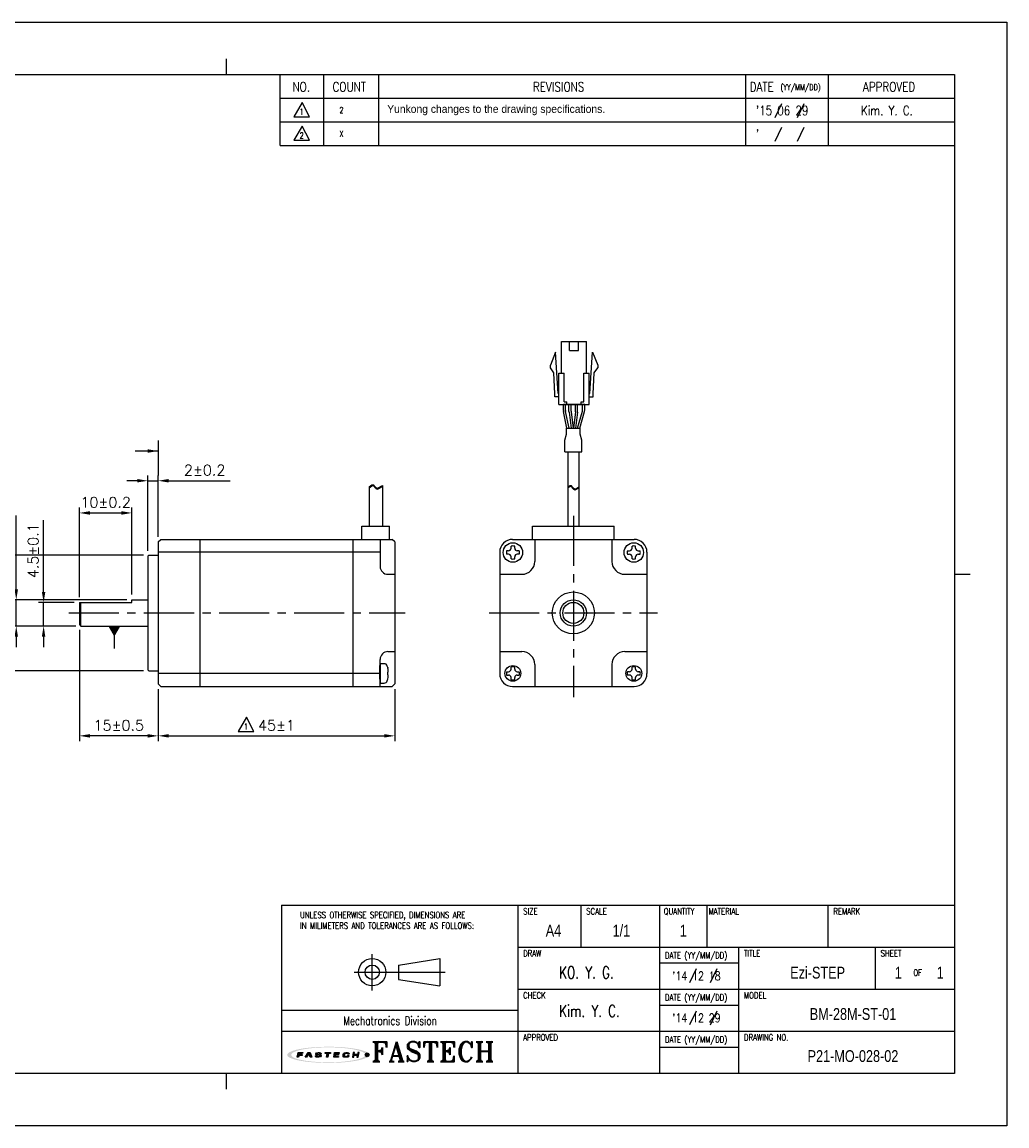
# Model space of a CAD drawing. Header units: millimetres. Extents: x 0 to 297, y 0 to 210.
# Tile 2 of 2: x 110 to 297, y 0 to 210. Entities that reach past the tile are written whole.
import ezdxf

# ---------------------------------------------------------------- set-up
doc = ezdxf.new("R2010")
doc.units = ezdxf.units.MM
doc.header["$PDSIZE"] = -1
doc.linetypes.add('CENTER2', pattern=[28.575, 19.05, -3.175, 3.175, -3.175])
doc.layers.add('\\M+5B4D6\\M+5CAB5\\M+5CFDF', color=7, linetype='Continuous', lineweight=25)
for name, color, linetype in [('DIM', 3, 'Continuous'), ('LAYER_2', 1, 'Continuous'), ('LAYER_4', 3, 'Continuous'), ('SHEET', 1, 'Continuous')]:
    doc.layers.add(name, color=color, linetype=linetype)
doc.styles.add('H', font='txt')
doc.styles.add('SHB', font='romans.shx', dxfattribs={"width": 0.75, "bigfont": 'whgtxt.shx'})
doc.styles.add('SHEET1', font='ROMANS.SHX', dxfattribs={"width": 0.8, "height": 3})
doc.styles.add('SHEET2', font='txt', dxfattribs={"width": 0.8, "height": 3})
doc.styles.add('SHEET3', font='ROMANT.SHX', dxfattribs={"height": 3})
doc.styles.get("Standard").update_dxf_attribs({"font": 'txt.shx', "bigfont": 'whgtxt.shx'})
doc.dimstyles.new('ISO-25', dxfattribs={"dimtxt": 2.5, "dimasz": 2.5, "dimexe": 1.25, "dimexo": 0.625, "dimtad": 1, "dimtxsty": 'Standard', "dimcen": 2.5, "dimadec": 0, "dimazin": 0, "dimtfac": 1, "dimtmove": 0, "dimatfit": 3, "dimfxl": 0, "dimarcsym": 0})

# ---------------------------------------------------------------- blocks, each defined once
blk = doc.blocks.new('AI9-BLK2')
at = {"layer": 'LAYER_4'}
h = blk.add_hatch(color=12, dxfattribs=at)
edge = h.paths.add_edge_path()
edge.add_spline(control_points=[(66.5, 0), (66.5, -3.5), (61.3, -5.3), (58.7, -6.3), (52, -8.8), (44.8, -10), (37.7, -11), (17.3, -13.9), (-3.7, -14.1), (-24.3, -12.5), (-32.9, -11.8), (-41.6, -10.8), (-50, -8.9), (-54.9, -7.7), (-60.6, -6.4), (-64.7, -3.2), (-73, 3.4), (-52.4, 8.3), (-49.2, 9), (-40.6, 10.9), (-31.8, 11.9), (-23.1, 12.6), (-12.4, 13.4), (-1.5, 13.6), (9.2, 13.3), (19.1, 13), (29, 12.3), (38.8, 10.9), (45.7, 9.9), (52.7, 8.7), (59.3, 6.1), (61.8, 5.2), (66.5, 3.3), (66.5, 0), (66.6, -0.8), (73.6, -0.7), (73.6, 0), (73.5, 3.5), (68.7, 5.4), (66.1, 6.4), (59.6, 9), (52.6, 10.3), (45.8, 11.3), (24.9, 14.6), (3.4, 15.1), (-17.7, 14), (-27.4, 13.6), (-37.2, 12.7), (-46.8, 11.2), (-53.5, 10.1), (-60.4, 8.7), (-66.7, 6.1), (-69.1, 5.1), (-73.9, 3.1), (-73.6, -0.3), (-73.4, -3.7), (-68.1, -5.6), (-65.5, -6.6), (-58.9, -9.2), (-51.8, -10.4), (-44.8, -11.5), (-35, -13), (-25, -13.7), (-15.1, -14.2), (5.8, -15), (27.1, -14.4), (47.8, -11), (54.2, -9.9), (60.6, -8.6), (66.6, -6.1), (69.1, -5.1), (73.5, -3.2), (73.6, 0), (73.6, 0.8), (66.6, 0.9), (66.5, 0)], knot_values=[0, 0, 0, 0, 1, 1, 1, 2, 2, 2, 3, 3, 3, 4, 4, 4, 5, 5, 5, 6, 6, 6, 7, 7, 7, 8, 8, 8, 9, 9, 9, 10, 10, 10, 11, 11, 11, 12, 12, 12, 13, 13, 13, 14, 14, 14, 15, 15, 15, 16, 16, 16, 17, 17, 17, 18, 18, 18, 19, 19, 19, 20, 20, 20, 21, 21, 21, 22, 22, 22, 23, 23, 23, 24, 24, 24, 25, 25, 25, 25], degree=3, periodic=0)
blk = doc.blocks.new('AI9-BLK1')
at = {"layer": 'LAYER_4', "color": 7}
blk.add_blockref('AI9-BLK2', (0, 0), dxfattribs=at)
blk = doc.blocks.new('AI9-BLK3')
at = {"layer": 'LAYER_2'}
for points in [[(-55.6, -4.3), (-54.1, 4.2), (-45.8, 4.1), (-46, 2.8), (-51.9, 2.8), (-52.2, 0.7), (-46.8, 0.6), (-47, -0.8), (-52.4, -0.8), (-53.1, -4.3)], [(-41.4, -4.2), (-35.7, 4.2), (-32.1, 4.2), (-29.5, -4.1), (-32.2, -4.1), (-34.2, 2.7), (-38.7, -4.2)], [(-5.3, 4.2), (4.3, 4.1), (4.1, 2.7), (0.4, 2.7), (-0.8, -4.2), (-3.2, -4.2), (-2.1, 2.7), (-5.6, 2.7)], [(11.4, 4.2), (20, 4.1), (19.8, 2.8), (13.7, 2.8), (13.4, 0.8), (19, 0.7), (18.8, -0.6), (13.1, -0.6), (12.7, -2.7), (18.7, -2.8), (18.5, -4.2), (9.9, -4.2)], [(45, 4.2), (43.5, -4.1), (46, -4.2), (46.6, -0.6), (52.3, -0.7), (51.7, -4.2), (54.1, -4.2), (55.6, 4.2), (53.1, 4.2), (52.5, 0.8), (46.9, 0.8), (47.5, 4.2)]]:
    blk.add_hatch(color=12, dxfattribs=at).paths.add_polyline_path(points)
h = blk.add_hatch(color=12, dxfattribs=at)
edge = h.paths.add_edge_path()
edge.add_spline(control_points=[(-15.2, -1.5), (-15.2, -2.9), (-16.3, -2.9), (-17.5, -2.9), (-17.7, -2.9), (-18.2, -2.9), (-18.5, -2.9), (-20, -2.9), (-20.4, -2.7), (-20.4, -2.1), (-20.4, -1.9), (-20.4, -1.4), (-20.4, -1.4), (-20.4, -1.4), (-22.9, -1.4), (-22.9, -1.4), (-22.9, -1.4), (-22.9, -2.3), (-22.9, -2.5), (-22.9, -3.9), (-21.3, -4.3), (-19.8, -4.3), (-19.5, -4.3), (-17.1, -4.3), (-16.9, -4.3), (-14.1, -4.3), (-12.8, -3.1), (-12.8, -1.8), (-12.8, -1.7), (-12.8, -1.1), (-12.8, -1), (-12.8, 0.2), (-14.1, 0.7), (-16.1, 0.7), (-16.3, 0.7), (-17.5, 0.7), (-17.7, 0.7), (-19.1, 0.7), (-19.7, 0.9), (-19.6, 1.9), (-19.5, 2.9), (-18.4, 2.9), (-17.8, 2.9), (-17.6, 2.9), (-16.5, 2.9), (-16.2, 2.9), (-15, 2.9), (-14.8, 2.6), (-14.8, 2.3), (-14.8, 2.1), (-14.9, 1.7), (-14.9, 1.7), (-14.9, 1.7), (-12.3, 1.6), (-12.3, 1.6), (-12.3, 1.6), (-12.3, 2.6), (-12.3, 2.8), (-12.3, 3.9), (-14.1, 4.3), (-15.7, 4.3), (-16.8, 4.3), (-17.9, 4.3), (-18.2, 4.3), (-20.4, 4.3), (-22, 3.6), (-22.1, 2), (-22.1, 1.8), (-22.1, 1.3), (-22.1, 1.1), (-22.2, -0.1), (-20.7, -0.6), (-19.2, -0.6), (-19, -0.6), (-17.3, -0.7), (-17.1, -0.7), (-15.5, -0.7), (-15.2, -1.1), (-15.2, -1.5)], knot_values=[0, 0, 0, 0, 1, 1, 1, 2, 2, 2, 3, 3, 3, 4, 4, 4, 5, 5, 5, 6, 6, 6, 7, 7, 7, 8, 8, 8, 9, 9, 9, 10, 10, 10, 11, 11, 11, 12, 12, 12, 13, 13, 13, 14, 14, 14, 15, 15, 15, 16, 16, 16, 17, 17, 17, 18, 18, 18, 19, 19, 19, 20, 20, 20, 21, 21, 21, 22, 22, 22, 23, 23, 23, 24, 24, 24, 25, 25, 25, 26, 26, 26, 26], degree=3, periodic=0)
h = blk.add_hatch(color=12, dxfattribs=at)
edge = h.paths.add_edge_path()
edge.add_spline(control_points=[(35, 1.4), (35, 1.4), (37.4, 1.4), (37.4, 1.4), (37.4, 1.4), (37.5, 2), (37.5, 2.4), (37.5, 3.1), (37.3, 4.2), (34.5, 4.2), (34.2, 4.2), (32.2, 4.2), (31.6, 4.2), (28.5, 4.3), (27.4, 2.7), (27.2, 1.5), (27.1, 1), (26.8, -0.6), (26.7, -1.2), (26.5, -2.6), (26.6, -4.3), (30.1, -4.3), (30.5, -4.3), (31.7, -4.3), (32.2, -4.3), (34.9, -4.3), (36.6, -4), (36.9, -2.3), (36.9, -1.9), (37, -1.1), (37, -1.1), (37, -1.1), (34.6, -1.1), (34.6, -1.1), (34.6, -1.1), (34.6, -1.6), (34.6, -1.7), (34.4, -2.5), (33.8, -2.8), (32.5, -2.8), (32.2, -2.8), (31.2, -2.8), (30.8, -2.8), (29.4, -2.8), (29.1, -2.3), (29.2, -1.4), (29.2, -1), (29.5, 0.7), (29.5, 1.1), (29.8, 2.5), (30.7, 2.8), (31.7, 2.8), (32.2, 2.8), (33.4, 2.8), (33.7, 2.8), (34.7, 2.8), (35.1, 2.5), (35.1, 1.9), (35, 1.7), (35, 1.4), (35, 1.4)], knot_values=[0, 0, 0, 0, 1, 1, 1, 2, 2, 2, 3, 3, 3, 4, 4, 4, 5, 5, 5, 6, 6, 6, 7, 7, 7, 8, 8, 8, 9, 9, 9, 10, 10, 10, 11, 11, 11, 12, 12, 12, 13, 13, 13, 14, 14, 14, 15, 15, 15, 16, 16, 16, 17, 17, 17, 18, 18, 18, 19, 19, 19, 20, 20, 20, 20], degree=3, periodic=0)
at = {"layer": 'LAYER_2', "color": 12}
for points in [[(-55.6, -4.3), (-54.1, 4.2), (-45.8, 4.1), (-46, 2.8), (-51.9, 2.8), (-52.2, 0.7), (-46.8, 0.6), (-47, -0.8), (-52.4, -0.8), (-53.1, -4.3)], [(-41.4, -4.2), (-35.7, 4.2), (-32.1, 4.2), (-29.5, -4.1), (-32.2, -4.1), (-34.2, 2.7), (-38.7, -4.2)], [(-5.3, 4.2), (4.3, 4.1), (4.1, 2.7), (0.4, 2.7), (-0.8, -4.2), (-3.2, -4.2), (-2.1, 2.7), (-5.6, 2.7)], [(11.4, 4.2), (20, 4.1), (19.8, 2.8), (13.7, 2.8), (13.4, 0.8), (19, 0.7), (18.8, -0.6), (13.1, -0.6), (12.7, -2.7), (18.7, -2.8), (18.5, -4.2), (9.9, -4.2)], [(45, 4.2), (43.5, -4.1), (46, -4.2), (46.6, -0.6), (52.3, -0.7), (51.7, -4.2), (54.1, -4.2), (55.6, 4.2), (53.1, 4.2), (52.5, 0.8), (46.9, 0.8), (47.5, 4.2)]]:
    blk.add_lwpolyline(points, close=True, dxfattribs=at)
for points, knots in [([(-15.2, -1.5), (-15.2, -2.9), (-16.3, -2.9), (-17.5, -2.9), (-17.7, -2.9), (-18.2, -2.9), (-18.5, -2.9), (-20, -2.9), (-20.4, -2.7), (-20.4, -2.1), (-20.4, -1.9), (-20.4, -1.4), (-20.4, -1.4), (-20.4, -1.4), (-22.9, -1.4), (-22.9, -1.4), (-22.9, -1.4), (-22.9, -2.3), (-22.9, -2.5), (-22.9, -3.9), (-21.3, -4.3), (-19.8, -4.3), (-19.5, -4.3), (-17.1, -4.3), (-16.9, -4.3), (-14.1, -4.3), (-12.8, -3.1), (-12.8, -1.8), (-12.8, -1.7), (-12.8, -1.1), (-12.8, -1), (-12.8, 0.2), (-14.1, 0.7), (-16.1, 0.7), (-16.3, 0.7), (-17.5, 0.7), (-17.7, 0.7), (-19.1, 0.7), (-19.7, 0.9), (-19.6, 1.9), (-19.5, 2.9), (-18.4, 2.9), (-17.8, 2.9), (-17.6, 2.9), (-16.5, 2.9), (-16.2, 2.9), (-15, 2.9), (-14.8, 2.6), (-14.8, 2.3), (-14.8, 2.1), (-14.9, 1.7), (-14.9, 1.7), (-14.9, 1.7), (-12.3, 1.6), (-12.3, 1.6), (-12.3, 1.6), (-12.3, 2.6), (-12.3, 2.8), (-12.3, 3.9), (-14.1, 4.3), (-15.7, 4.3), (-16.8, 4.3), (-17.9, 4.3), (-18.2, 4.3), (-20.4, 4.3), (-22, 3.6), (-22.1, 2), (-22.1, 1.8), (-22.1, 1.3), (-22.1, 1.1), (-22.2, -0.1), (-20.7, -0.6), (-19.2, -0.6), (-19, -0.6), (-17.3, -0.7), (-17.1, -0.7), (-15.5, -0.7), (-15.2, -1.1), (-15.2, -1.5)], [0, 0, 0, 0, 1, 1, 1, 2, 2, 2, 3, 3, 3, 4, 4, 4, 5, 5, 5, 6, 6, 6, 7, 7, 7, 8, 8, 8, 9, 9, 9, 10, 10, 10, 11, 11, 11, 12, 12, 12, 13, 13, 13, 14, 14, 14, 15, 15, 15, 16, 16, 16, 17, 17, 17, 18, 18, 18, 19, 19, 19, 20, 20, 20, 21, 21, 21, 22, 22, 22, 23, 23, 23, 24, 24, 24, 25, 25, 25, 26, 26, 26, 26]), ([(35, 1.4), (35, 1.4), (37.4, 1.4), (37.4, 1.4), (37.4, 1.4), (37.5, 2), (37.5, 2.4), (37.5, 3.1), (37.3, 4.2), (34.5, 4.2), (34.2, 4.2), (32.2, 4.2), (31.6, 4.2), (28.5, 4.3), (27.4, 2.7), (27.2, 1.5), (27.1, 1), (26.8, -0.6), (26.7, -1.2), (26.5, -2.6), (26.6, -4.3), (30.1, -4.3), (30.5, -4.3), (31.7, -4.3), (32.2, -4.3), (34.9, -4.3), (36.6, -4), (36.9, -2.3), (36.9, -1.9), (37, -1.1), (37, -1.1), (37, -1.1), (34.6, -1.1), (34.6, -1.1), (34.6, -1.1), (34.6, -1.6), (34.6, -1.7), (34.4, -2.5), (33.8, -2.8), (32.5, -2.8), (32.2, -2.8), (31.2, -2.8), (30.8, -2.8), (29.4, -2.8), (29.1, -2.3), (29.2, -1.4), (29.2, -1), (29.5, 0.7), (29.5, 1.1), (29.8, 2.5), (30.7, 2.8), (31.7, 2.8), (32.2, 2.8), (33.4, 2.8), (33.7, 2.8), (34.7, 2.8), (35.1, 2.5), (35.1, 1.9), (35, 1.7), (35, 1.4), (35, 1.4)], [0, 0, 0, 0, 1, 1, 1, 2, 2, 2, 3, 3, 3, 4, 4, 4, 5, 5, 5, 6, 6, 6, 7, 7, 7, 8, 8, 8, 9, 9, 9, 10, 10, 10, 11, 11, 11, 12, 12, 12, 13, 13, 13, 14, 14, 14, 15, 15, 15, 16, 16, 16, 17, 17, 17, 18, 18, 18, 19, 19, 19, 20, 20, 20, 20])]:
    blk.add_open_spline(points, degree=3, knots=knots, dxfattribs=at)
blk = doc.blocks.new('*D9')
at = {"color": 8, "lineweight": -2}
for p, q in [((120.58, 100.59), (120.58, 117.62)), ((130.58, 101.09), (130.58, 117.62)), ((122.58, 116.62), (128.58, 116.62))]:
    blk.add_line(p, q, dxfattribs=at)
at = {"color": 8}
for points in [[(122.58, 116.95), (122.58, 116.28), (120.58, 116.62)], [(128.58, 116.95), (128.58, 116.28), (130.58, 116.62)]]:
    blk.add_solid(points, dxfattribs=at)
at = {"layer": 'Defpoints', "color": 0}
for p in [(130.58, 116.62), (120.58, 99.59), (130.58, 100.09)]:
    blk.add_point(p, dxfattribs=at)
at = {"color": 3, "insert": (125.58, 118.62), "char_height": 2, "attachment_point": 5}
blk.add_mtext('\\A1;10±0.2', dxfattribs=at)
blk = doc.blocks.new('*D10')
at = {"color": 8, "lineweight": -2}
for p, q in [((131.58, 122.74), (129.58, 122.74)), ((133.58, 109.39), (133.58, 123.74)), ((133.58, 122.74), (135.58, 122.74)), ((135.58, 112.09), (135.58, 123.74)), ((137.58, 122.74), (149.25, 122.74))]:
    blk.add_line(p, q, dxfattribs=at)
at = {"color": 8}
for points in [[(131.58, 123.08), (131.58, 122.41), (133.58, 122.74)], [(137.58, 123.08), (137.58, 122.41), (135.58, 122.74)]]:
    blk.add_solid(points, dxfattribs=at)
at = {"layer": 'Defpoints', "color": 0}
for p in [(135.58, 122.74), (135.58, 111.09), (133.58, 108.39)]:
    blk.add_point(p, dxfattribs=at)
at = {"color": 3, "insert": (144.41, 124.74), "char_height": 2, "attachment_point": 5}
blk.add_mtext('\\A1;2±0.2', dxfattribs=at)
blk = doc.blocks.new('*D11')
at = {"color": 8, "lineweight": -2}
for p, q in [((120.58, 94.39), (120.58, 73.21)), ((135.58, 83.09), (135.58, 73.21)), ((133.58, 74.21), (122.58, 74.21))]:
    blk.add_line(p, q, dxfattribs=at)
at = {"color": 8}
for points in [[(122.58, 74.54), (122.58, 73.88), (120.58, 74.21)], [(133.58, 74.54), (133.58, 73.88), (135.58, 74.21)]]:
    blk.add_solid(points, dxfattribs=at)
at = {"layer": 'Defpoints', "color": 0}
for p in [(120.58, 95.39), (135.58, 84.09), (120.58, 74.21)]:
    blk.add_point(p, dxfattribs=at)
at = {"color": 3, "insert": (128.08, 76.21), "char_height": 2, "attachment_point": 5}
blk.add_mtext('\\A1;15±0.5', dxfattribs=at)
blk = doc.blocks.new('*D12')
at = {"color": 8, "lineweight": -2}
for p, q in [((135.58, 83.09), (135.58, 73.21)), ((180.58, 83.09), (180.58, 73.21)), ((137.58, 74.21), (178.58, 74.21))]:
    blk.add_line(p, q, dxfattribs=at)
at = {"color": 8}
for points in [[(137.58, 74.54), (137.58, 73.88), (135.58, 74.21)], [(178.58, 74.54), (178.58, 73.88), (180.58, 74.21)]]:
    blk.add_solid(points, dxfattribs=at)
at = {"layer": 'Defpoints', "color": 0}
for p in [(135.58, 84.09), (180.58, 84.09), (180.58, 74.21)]:
    blk.add_point(p, dxfattribs=at)
at = {"color": 3, "insert": (158.08, 76.21), "char_height": 2, "attachment_point": 5}
blk.add_mtext('\\A1;45±1', dxfattribs=at)
blk = doc.blocks.new('*D13')
at = {"color": 8, "lineweight": -2}
for p, q in [((113.78, 101.59), (113.78, 115.26)), ((119.58, 99.59), (112.78, 99.59)), ((113.78, 95.09), (113.78, 99.59)), ((119.88, 95.09), (112.78, 95.09)), ((113.78, 93.09), (113.78, 91.09))]:
    blk.add_line(p, q, dxfattribs=at)
at = {"color": 8}
for points in [[(113.45, 101.59), (114.11, 101.59), (113.78, 99.59)], [(113.45, 93.09), (114.11, 93.09), (113.78, 95.09)]]:
    blk.add_solid(points, dxfattribs=at)
at = {"layer": 'Defpoints', "color": 0}
for p in [(113.78, 99.59), (120.58, 99.59), (120.88, 95.09)]:
    blk.add_point(p, dxfattribs=at)
at = {"color": 3, "insert": (111.78, 109.42), "char_height": 2, "attachment_point": 5, "rotation": 90}
blk.add_mtext('\\A1;4.5±0.1', dxfattribs=at)
blk = doc.blocks.new('*D14')
at = {"color": 8, "lineweight": -2}
for p, q in [((108.58, 102.09), (108.58, 116.16)), ((129.58, 100.09), (107.58, 100.09)), ((108.58, 95.09), (108.58, 100.09)), ((119.88, 95.09), (107.58, 95.09)), ((108.58, 93.09), (108.58, 91.09))]:
    blk.add_line(p, q, dxfattribs=at)
at = {"color": 8}
for points in [[(108.24, 102.09), (108.91, 102.09), (108.58, 100.09)], [(108.24, 93.09), (108.91, 93.09), (108.58, 95.09)]]:
    blk.add_solid(points, dxfattribs=at)
at = {"layer": 'Defpoints', "color": 0}
for p in [(108.58, 100.09), (130.58, 100.09), (120.88, 95.09)]:
    blk.add_point(p, dxfattribs=at)
at = {"color": 3, "insert": (105.94, 110.12), "char_height": 2, "attachment_point": 5, "rotation": 90}
blk.add_mtext('\\A1;%%C5{\\H1.400000;\\S 0^ -0.012;}', dxfattribs=at)
blk = doc.blocks.new('*D15')
at = {"color": 8, "lineweight": -2}
for p, q in [((132.78, 108.59), (102.19, 108.59)), ((103.19, 88.59), (103.19, 106.59)), ((132.78, 86.59), (102.19, 86.59))]:
    blk.add_line(p, q, dxfattribs=at)
at = {"color": 8}
for points in [[(102.86, 106.59), (103.53, 106.59), (103.19, 108.59)], [(102.86, 88.59), (103.53, 88.59), (103.19, 86.59)]]:
    blk.add_solid(points, dxfattribs=at)
at = {"layer": 'Defpoints', "color": 0}
for p in [(103.19, 108.59), (133.78, 108.59), (133.78, 86.59)]:
    blk.add_point(p, dxfattribs=at)
at = {"color": 3, "insert": (100.56, 97.59), "char_height": 2, "attachment_point": 5, "rotation": 90}
blk.add_mtext('\\A1;%%C22{\\H1.400000;\\S 0^ -0.05;}', dxfattribs=at)

msp = doc.modelspace()

# ---------------------------------------------------------------- hatches: boundary and pattern name
h = msp.add_hatch(color=1)
edge = h.paths.add_edge_path()
edge.add_arc((175.3273, 13.5263), 0.3631, 0, 360)

# ---------------------------------------------------------------- linework, layer by layer
at = {"color": 4}
for p, q in [((148.5, 203), (148.5, 200)), ((287, 105), (290, 105)), ((148.5, 10), (148.5, 7))]:
    msp.add_line(p, q, dxfattribs=at)
for p, q in [((212.2894, 143.2263), (212.2894, 149.2263)), ((213.8144, 147.5263), (213.8144, 149.2263)), ((215.5144, 147.5263), (215.5144, 149.2263)), ((217.0394, 143.2263), (217.0394, 149.2263)), ((211.1644, 147.2263), (210.1644, 144.7263)), ((211.6394, 139.3263), (211.1644, 147.2263)), ((217.6894, 139.3263), (218.1644, 147.2263)), ((218.1644, 147.2263), (219.1644, 144.7263)), ((210.1644, 144.2263), (210.1644, 144.7263)), ((210.803, 143.2403), (210.1644, 144.2263)), ((211.0405, 139.2903), (210.803, 143.2403)), ((211.7894, 137.2263), (211.7894, 143.2263)), ((212.7894, 137.7263), (212.7894, 143.2263)), ((216.5394, 137.7263), (216.5394, 143.2263)), ((217.5394, 137.2263), (217.5394, 143.2263)), ((218.2884, 139.2903), (218.5259, 143.2403)), ((218.5259, 143.2403), (219.1644, 144.2263)), ((219.1644, 144.7263), (219.1644, 144.2263)), ((211.0394, 138.7263), (211.0394, 139.3263)), ((218.2894, 138.7263), (218.2894, 139.3263)), ((212.6363, 136.0864), (212.6363, 137.2263)), ((216.6926, 137.2263), (212.6363, 137.2263)), ((213.0363, 136.1271), (213.0363, 137.2263)), ((213.2894, 137.2263), (213.2894, 137.7263)), ((216.0394, 137.2263), (216.0394, 137.7263)), ((216.2926, 136.2226), (216.2926, 137.2263)), ((216.6926, 136.1672), (216.6926, 137.2263)), ((213.3049, 132.7263), (212.6567, 135.8854)), ((213.7133, 132.7263), (213.0567, 135.9261)), ((215.3455, 132.7263), (216.255, 135.9511)), ((215.7611, 132.7263), (216.655, 135.8958)), ((213.459, 128.2341), (213.459, 114.0912)), ((215.609, 128.2341), (215.609, 114.0912)), ((175.716, 121.5783), (176.2188, 121.9349)), ((176.2188, 121.9349), (176.3377, 121.9866)), ((176.2188, 121.7679), (176.3377, 121.8196)), ((176.3377, 121.9866), (176.4499, 121.9932)), ((176.3377, 121.8196), (176.4499, 121.8262)), ((176.4499, 121.9932), (176.5274, 121.9613)), ((176.4499, 121.8262), (176.5274, 121.7943)), ((176.5274, 121.9613), (176.5988, 121.9026)), ((176.5988, 121.9026), (176.6671, 121.8248)), ((176.6671, 121.8248), (176.7351, 121.7359)), ((177.3972, 121.361), (178.216, 121.8276)), ((178.216, 121.8276), (178.216, 114.0912)), ((213.808, 121.7888), (213.927, 121.8405)), ((213.927, 121.8405), (214.0391, 121.847)), ((214.0391, 121.847), (214.1166, 121.8152)), ((214.1166, 121.8152), (214.1881, 121.7565)), ((175.716, 121.4113), (176.2188, 121.7679)), ((175.716, 121.5783), (175.716, 114.0912)), ((176.5274, 121.7943), (176.5988, 121.7356)), ((176.5988, 121.7356), (176.6671, 121.6578)), ((176.6671, 121.6578), (176.7351, 121.5689)), ((176.7351, 121.7359), (176.8061, 121.6437)), ((176.7351, 121.5689), (176.8061, 121.4767)), ((176.8061, 121.6437), (176.8962, 121.5407)), ((176.8061, 121.4767), (176.8962, 121.3737)), ((176.8962, 121.5407), (176.9929, 121.4513)), ((176.8962, 121.3737), (176.9929, 121.2843)), ((176.9929, 121.4513), (177.0943, 121.3824)), ((176.9929, 121.2843), (177.0943, 121.2154)), ((177.0943, 121.3824), (177.1991, 121.3413)), ((177.0943, 121.2154), (177.1991, 121.1743)), ((177.1991, 121.3413), (177.3055, 121.335)), ((177.1991, 121.1743), (177.3055, 121.168)), ((177.3055, 121.335), (177.3972, 121.361)), ((177.3055, 121.168), (177.3972, 121.194)), ((177.3972, 121.194), (178.216, 121.6606)), ((213.459, 121.5412), (213.808, 121.7888)), ((213.459, 121.3742), (213.808, 121.6218)), ((213.808, 121.6218), (213.927, 121.6735)), ((213.927, 121.6735), (214.0391, 121.68)), ((214.0391, 121.68), (214.1166, 121.6482)), ((214.1166, 121.6482), (214.1881, 121.5895)), ((214.1881, 121.7565), (214.2563, 121.6787)), ((214.1881, 121.5895), (214.2563, 121.5117)), ((214.2563, 121.6787), (214.3243, 121.5897)), ((214.2563, 121.5117), (214.3243, 121.4227)), ((214.3243, 121.5897), (214.3953, 121.4975)), ((214.3243, 121.4227), (214.3953, 121.3305)), ((214.3953, 121.4975), (214.4854, 121.3946)), ((214.3953, 121.3305), (214.4854, 121.2276)), ((214.4854, 121.3946), (214.5821, 121.3051)), ((214.4854, 121.2276), (214.5821, 121.1381)), ((214.5821, 121.3051), (214.6836, 121.2363)), ((214.5821, 121.1381), (214.6836, 121.0693)), ((214.6836, 121.2363), (214.7883, 121.1951)), ((214.6836, 121.0693), (214.7883, 121.0281)), ((214.7883, 121.1951), (214.8948, 121.1888)), ((214.7883, 121.0281), (214.8948, 121.0218)), ((214.8948, 121.1888), (214.9865, 121.2149)), ((214.8948, 121.0218), (214.9865, 121.0479)), ((214.9865, 121.2149), (215.609, 121.5697)), ((214.9865, 121.0479), (215.609, 121.4027)), ((174.2789, 111.5912), (174.2789, 114.0912)), ((176.4489, 114.0912), (177.4089, 114.0912)), ((179.5789, 111.5912), (179.5789, 114.0912)), ((206.784, 111.5912), (206.784, 114.0912)), ((222.284, 111.5912), (222.284, 114.0912)), ((177.7737, 87.9411), (177.7737, 84.2413))]:
    msp.add_line(p, q)
at = {"color": 0}
for p, q in [((213.7044, 135.929), (213.7044, 137.2263)), ((214.1044, 135.9555), (214.1044, 137.2263)), ((214.9544, 135.9555), (214.9544, 137.2263)), ((215.3544, 135.929), (215.3544, 137.2263)), ((213.7131, 135.7972), (214.1213, 132.7263)), ((214.1131, 135.8237), (214.5248, 132.7263)), ((214.9456, 135.8237), (214.5339, 132.7263)), ((215.3456, 135.7972), (214.9374, 132.7263)), ((213.2341, 132.7263), (215.8337, 132.7263)), ((213.2341, 131.6019), (213.2341, 132.7263)), ((215.8337, 131.6019), (215.8337, 132.7263)), ((212.9241, 130.4396), (213.2341, 131.6019)), ((212.9241, 128.2341), (212.9241, 130.4396)), ((216.1439, 130.439), (215.8337, 131.6019)), ((216.1439, 128.2341), (216.1439, 130.439)), ((212.9241, 128.2341), (216.1439, 128.2341))]:
    msp.add_line(p, q, dxfattribs=at)
at = {"color": 8}
msp.add_line((135.5787, 130.392), (135.5787, 123.7428), dxfattribs=at)
at = {"color": 1, "linetype": 'CENTER2', "ltscale": 0.5}
for p, q in [((214.534, 116.0912), (214.534, 81.5912)), ((118.5787, 97.5912), (182.5789, 97.5912)), ((198.534, 97.5912), (230.534, 97.5912))]:
    msp.add_line(p, q, dxfattribs=at)
at = {"extrusion": (-1e-16, -1, 0)}
for p, q in [((178.5418, 87.9411), (177.7737, 87.9411)), ((179.2316, 87.1582), (179.2316, 87.1859)), ((179.2316, 87.1859), (179.2316, 87.1582)), ((179.2316, 85.8464), (179.2316, 86.336)), ((177.7737, 84.2413), (178.5418, 84.2413)), ((179.2316, 84.9965), (179.2316, 85.0242))]:
    msp.add_line(p, q, dxfattribs=at)
at = {"lineweight": 35}
msp.add_line((177.7737, 84.9703), (177.7737, 87.6057), dxfattribs=at)
at = {"color": 6}
msp.add_lwpolyline([(0, 210), (297, 210), (297, 0), (0, 0)], close=True, dxfattribs=at)
at = {"color": 4}
msp.add_lwpolyline([(10, 200), (287, 200), (287, 10), (10, 10)], close=True, dxfattribs=at)
for points in [[(212.2894, 149.2263), (217.0394, 149.2263)], [(213.8144, 147.5263), (215.5144, 147.5263)], [(211.7894, 143.2263), (212.7894, 143.2263)], [(216.5394, 143.2263), (217.5394, 143.2263)], [(211.7894, 138.7263), (211.0394, 138.7263)], [(211.7894, 138.7263), (211.0394, 138.7263)], [(211.7894, 139.3263), (211.6394, 139.3263)], [(217.5394, 139.3263), (217.6894, 139.3263)], [(217.5394, 138.7263), (218.2894, 138.7263)], [(217.5394, 138.7263), (218.2894, 138.7263)], [(211.7894, 137.2263), (217.5394, 137.2263)], [(212.7894, 137.7263), (213.2894, 137.7263)], [(216.0394, 137.7263), (216.5394, 137.7263)]]:
    msp.add_lwpolyline(points)
for centre in [(203.034, 109.0912), (226.034, 109.0912)]:
    msp.add_circle(centre, 1.85)
at = {"color": 1}
msp.add_circle((175.3273, 13.5263), 0.3631, dxfattribs=at)
for centre, radius, start, end in [((213.6363, 136.0864), 1, 180, 191.595436), ((214.0363, 136.1271), 1, 180, 191.595436), ((215.2926, 136.2226), 1, 344.249037, 0), ((215.6926, 136.1672), 1, 344.249037, 0), ((178.5418, 87.3069), 0.6342, 17.148404, 90), ((174.6025, 86.0913), 4.7568, 13.303619, 17.148404), ((178.5418, 84.8756), 0.6342, 270, 342.851596), ((174.6025, 86.0911), 4.7568, 342.851596, 346.696381)]:
    msp.add_arc(centre, radius, start, end)
at = {"color": 0}
for centre, start, end in [((214.7044, 135.929), 180, 187.571875), ((215.1044, 135.9555), 180, 187.571875), ((213.9544, 135.9555), 352.428125, 0), ((214.3544, 135.929), 352.428125, 0)]:
    msp.add_arc(centre, 1, start, end, dxfattribs=at)
for points, knots in [([(179.3142, 86.6939), (179.2966, 86.8327), (179.2725, 86.9726), (179.2388, 87.1268), (179.2352, 87.1425), (179.2316, 87.1582)], [13.853196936, 13.853196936, 13.853196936, 13.853196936, 14.222938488, 14.222938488, 14.264868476, 14.264868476, 14.264868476, 14.264868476]), ([(179.2316, 86.336), (179.2352, 86.3363), (179.2388, 86.3366), (179.2725, 86.3393), (179.2966, 86.3417), (179.3142, 86.3441)], [12.353396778, 12.353396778, 12.353396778, 12.353396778, 12.395326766, 12.395326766, 12.765068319, 12.765068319, 12.765068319, 12.765068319]), ([(179.3142, 86.3441), (179.2966, 86.3417), (179.2725, 86.3393), (179.2388, 86.3366), (179.2354, 86.3363), (179.2319, 86.336)], [13.853196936, 13.853196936, 13.853196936, 13.853196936, 14.222938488, 14.222938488, 14.263757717, 14.263757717, 14.263757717, 14.263757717]), ([(179.3142, 85.8383), (179.2966, 85.8407), (179.2725, 85.8432), (179.2388, 85.8459), (179.2352, 85.8461), (179.2316, 85.8464)], [13.853196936, 13.853196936, 13.853196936, 13.853196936, 14.222938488, 14.222938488, 14.264868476, 14.264868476, 14.264868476, 14.264868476]), ([(179.2316, 85.0242), (179.2352, 85.0399), (179.2388, 85.0556), (179.2725, 85.2098), (179.2966, 85.3497), (179.3142, 85.4886)], [12.353396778, 12.353396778, 12.353396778, 12.353396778, 12.395326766, 12.395326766, 12.765068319, 12.765068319, 12.765068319, 12.765068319])]:
    msp.add_open_spline(points, degree=3, knots=knots)
for points in [[(179.3319, 86.4519), (179.3285, 86.5314), (179.3227, 86.6123), (179.3142, 86.6939)], [(179.3142, 86.3441), (179.3227, 86.3804), (179.3285, 86.4165), (179.3319, 86.4519)], [(179.3142, 86.3443), (179.3142, 86.3443), (179.3142, 86.3442), (179.3142, 86.3441)], [(179.3319, 85.7306), (179.3285, 85.766), (179.3227, 85.802), (179.3142, 85.8383)], [(179.3142, 85.4886), (179.3227, 85.5702), (179.3285, 85.651), (179.3319, 85.7306)]]:
    msp.add_open_spline(points, degree=3)
at = {"layer": '\\M+5B4D6\\M+5CAB5\\M+5CFDF'}
for p, q in [((174.2789, 114.0912), (179.5789, 114.0912)), ((206.784, 114.0912), (222.284, 114.0912)), ((135.5787, 111.0912), (136.0787, 111.5912)), ((136.0787, 111.5912), (151.3943, 111.5912)), ((143.5429, 83.5912), (143.5429, 111.5912)), ((151.3943, 111.5912), (180.0789, 111.5912)), ((172.5789, 111.5912), (172.5789, 83.5912)), ((177.7737, 111.5912), (177.7737, 106.4412)), ((180.5789, 111.0912), (180.0789, 111.5912)), ((202.984, 111.5912), (226.084, 111.5912)), ((207.184, 111.5912), (207.184, 107.3912)), ((221.884, 111.5912), (221.884, 107.3912)), ((135.5787, 111.0912), (135.5787, 84.0912)), ((180.5789, 111.0912), (180.5789, 84.0912)), ((133.5787, 108.3912), (133.7787, 108.5912)), ((133.5787, 108.3912), (133.5787, 86.7912)), ((133.7787, 108.5912), (135.5787, 108.5912)), ((151.3943, 109.1412), (135.5787, 109.1412)), ((177.7737, 109.1412), (151.3943, 109.1412)), ((200.534, 109.1412), (200.534, 86.0412)), ((228.534, 109.1412), (228.534, 86.0412)), ((179.2737, 104.9412), (180.5789, 104.9412)), ((200.534, 104.9412), (204.734, 104.9412)), ((224.334, 104.9412), (228.534, 104.9412)), ((120.5787, 99.5912), (120.5787, 95.3912)), ((120.5787, 99.5912), (130.5787, 99.5912)), ((120.8787, 95.0912), (120.8787, 99.5912)), ((130.5787, 100.0912), (133.5787, 100.0912)), ((130.5787, 99.5912), (130.5787, 100.0912)), ((120.5787, 95.3912), (120.8787, 95.0912)), ((120.8787, 95.0912), (133.5787, 95.0912)), ((177.7737, 83.5912), (177.7737, 88.7412)), ((179.2737, 90.2412), (180.5789, 90.2412)), ((200.534, 90.2412), (204.734, 90.2412)), ((224.334, 90.2412), (228.534, 90.2412)), ((133.7787, 86.5912), (133.5787, 86.7912)), ((133.7787, 86.5912), (135.5787, 86.5912)), ((207.184, 87.7912), (207.184, 83.5912)), ((221.884, 87.7912), (221.884, 83.5912)), ((151.3943, 86.0412), (135.5787, 86.0412)), ((135.5787, 84.0912), (136.0787, 83.5912)), ((177.7737, 86.0412), (151.3943, 86.0412)), ((180.0789, 83.5912), (180.5789, 84.0912)), ((136.0787, 83.5912), (151.3943, 83.5912)), ((151.3943, 83.5912), (180.0789, 83.5912)), ((202.984, 83.5912), (226.084, 83.5912))]:
    msp.add_line(p, q, dxfattribs=at)
at = {"layer": '\\M+5B4D6\\M+5CAB5\\M+5CFDF', "color": 0, "linetype": 'ByBlock'}
for p, q in [((202.1918, 109.402), (201.8298, 109.402)), ((202.6918, 109.902), (202.6918, 110.2869)), ((203.3762, 109.902), (203.3762, 110.2869)), ((204.2382, 109.402), (203.8762, 109.402)), ((224.8298, 109.402), (225.1918, 109.402)), ((225.6918, 109.902), (225.6918, 110.2869)), ((226.3762, 109.902), (226.3762, 110.2869)), ((226.8762, 109.402), (227.2382, 109.402)), ((202.1918, 108.7805), (201.8298, 108.7805)), ((202.6918, 107.8956), (202.6918, 108.2805)), ((203.3762, 107.8956), (203.3762, 108.2805)), ((204.2382, 108.7805), (203.8762, 108.7805)), ((224.8298, 108.7805), (225.1918, 108.7805)), ((225.6918, 107.8956), (225.6918, 108.2805)), ((226.3762, 107.8956), (226.3762, 108.2805)), ((226.8762, 108.7805), (227.2382, 108.7805)), ((201.8298, 86.402), (202.1918, 86.402)), ((202.6918, 86.902), (202.6918, 87.2869)), ((203.3762, 86.902), (203.3762, 87.2869)), ((203.8762, 86.402), (204.2382, 86.402)), ((225.1918, 86.402), (224.8298, 86.402)), ((225.6918, 86.902), (225.6918, 87.2869)), ((226.3762, 86.902), (226.3762, 87.2869)), ((227.2382, 86.402), (226.8762, 86.402)), ((201.8298, 85.7805), (202.1918, 85.7805)), ((202.6918, 84.8956), (202.6918, 85.2805)), ((203.3762, 84.8956), (203.3762, 85.2805)), ((203.8762, 85.7805), (204.2382, 85.7805)), ((225.1918, 85.7805), (224.8298, 85.7805)), ((225.6918, 84.8956), (225.6918, 85.2805)), ((226.3762, 84.8956), (226.3762, 85.2805)), ((227.2382, 85.7805), (226.8762, 85.7805))]:
    msp.add_line(p, q, dxfattribs=at)
at = {"layer": '\\M+5B4D6\\M+5CAB5\\M+5CFDF'}
for radius in [4, 2.5, 2]:
    msp.add_circle((214.534, 97.5912), radius, dxfattribs=at)
at = {"layer": '\\M+5B4D6\\M+5CAB5\\M+5CFDF', "color": 0, "linetype": 'ByBlock'}
for centre in [(203.034, 86.0912), (226.034, 86.0912)]:
    msp.add_circle(centre, 1.5, dxfattribs=at)
at = {"layer": '\\M+5B4D6\\M+5CAB5\\M+5CFDF'}
for centre, radius, start, end in [((202.984, 109.1412), 2.45, 90, 180), ((226.084, 109.1412), 2.45, 0, 90), ((204.734, 107.3912), 2.45, 270, 0), ((224.334, 107.3912), 2.45, 180, 270), ((179.2737, 106.4412), 1.5, 180, 270), ((179.2737, 88.7412), 1.5, 90, 180), ((204.734, 87.7912), 2.45, 0, 90), ((224.334, 87.7912), 2.45, 90, 180), ((202.984, 86.0412), 2.45, 180, 270), ((226.084, 86.0412), 2.45, 270, 0)]:
    msp.add_arc(centre, radius, start, end, dxfattribs=at)
at = {"layer": '\\M+5B4D6\\M+5CAB5\\M+5CFDF', "color": 0, "linetype": 'ByBlock'}
for centre, radius, start, end in [((203.034, 109.0912), 1.2436, 165.529572, 194.470428), ((202.1918, 109.902), 0.5, 270, 360), ((203.034, 109.0912), 1.2436, 74.029351, 105.970649), ((203.8762, 109.902), 0.5, 180, 270), ((203.034, 109.0912), 1.2436, 345.529572, 14.470428), ((226.034, 109.0912), 1.2436, 165.529572, 194.470428), ((225.1918, 109.902), 0.5, 270, 0), ((226.034, 109.0912), 1.2436, 74.029351, 105.970649), ((226.8762, 109.902), 0.5, 180, 270), ((226.034, 109.0912), 1.2436, 345.529572, 14.470428), ((202.1918, 108.2805), 0.5, 360, 90), ((203.034, 109.0912), 1.2436, 254.029351, 285.970649), ((203.8762, 108.2805), 0.5, 90, 180), ((225.1918, 108.2805), 0.5, 0, 90), ((226.034, 109.0912), 1.2436, 254.029351, 285.970649), ((226.8762, 108.2805), 0.5, 90, 180), ((203.034, 86.0912), 1.2436, 165.529572, 194.470428), ((202.1918, 86.902), 0.5, 270, 0), ((203.034, 86.0912), 1.2436, 74.029351, 105.970649), ((203.8762, 86.902), 0.5, 180, 270), ((203.034, 86.0912), 1.2436, 345.529572, 14.470428), ((226.034, 86.0912), 1.2436, 165.529572, 194.470428), ((225.1918, 86.902), 0.5, 270, 360), ((226.034, 86.0912), 1.2436, 74.029351, 105.970649), ((226.8762, 86.902), 0.5, 180, 270), ((226.034, 86.0912), 1.2436, 345.529572, 14.470428), ((202.1918, 85.2805), 0.5, 0, 90), ((203.034, 86.0912), 1.2436, 254.029351, 285.970649), ((203.8762, 85.2805), 0.5, 90, 180), ((225.1918, 85.2805), 0.5, 360, 90), ((226.034, 86.0912), 1.2436, 254.029351, 285.970649), ((226.8762, 85.2805), 0.5, 90, 180)]:
    msp.add_arc(centre, radius, start, end, dxfattribs=at)
at = {"layer": 'SHEET', "color": 7}
for p, q in [((158.75, 186.5), (158.75, 200)), ((158.75, 186.5), (287, 186.5)), ((159, 42), (287, 42)), ((159, 42), (159, 10)), ((204, 42), (204, 10)), ((159, 22), (204, 22))]:
    msp.add_line(p, q, dxfattribs=at)
at = {"layer": 'SHEET'}
for p, q in [((167, 200), (167, 186.5)), ((177.5, 200), (177.5, 186.5)), ((247.25, 200), (247.25, 186.5)), ((263, 200), (263, 186.5)), ((158.75, 195.5), (287, 195.5)), ((254.1049, 194.4555), (252.8538, 191.7979)), ((258.3681, 194.4514), (257.117, 191.7938)), ((158.75, 191), (287, 191)), ((254.1049, 189.9555), (252.8538, 187.2979)), ((258.3681, 189.9514), (257.117, 187.2938)), ((216, 34), (216, 42)), ((231, 10), (231, 42)), ((240, 34), (240, 42)), ((263, 34), (263, 42)), ((204, 34), (287, 34)), ((246, 10), (246, 34)), ((272, 26), (272, 34)), ((176.2842, 25.7883), (176.2842, 32.7016)), ((181.284, 30.6029), (189.1232, 31.8375)), ((189.1232, 31.8375), (189.1232, 26.6525)), ((181.284, 30.6029), (181.284, 27.887)), ((231, 31), (246, 31)), ((237.8801, 29.8615), (236.6289, 27.2039)), ((241.7992, 29.8574), (240.5481, 27.1998)), ((172.8275, 29.245), (190.1725, 29.245)), ((181.284, 27.887), (189.1232, 26.6525)), ((204, 26), (287, 26)), ((231, 23), (246, 23)), ((237.8801, 21.8615), (236.6289, 19.2039)), ((241.7992, 21.8574), (240.5481, 19.1998)), ((159, 18), (287, 18)), ((231, 15), (246, 15))]:
    msp.add_line(p, q, dxfattribs=at)
at = {"layer": 'SHEET', "color": 1, "linetype": 'Continuous'}
for p, q in [((162.9573, 194.708), (161.3697, 192.0032)), ((164.3685, 192.0032), (162.9573, 194.708)), ((161.3697, 192.0032), (164.3685, 192.0032)), ((162.9573, 190.208), (161.3697, 187.5032)), ((164.3685, 187.5032), (162.9573, 190.208)), ((161.3697, 187.5032), (164.3685, 187.5032)), ((152.366, 77.7368), (150.7784, 75.032)), ((153.7772, 75.032), (152.366, 77.7368)), ((150.7784, 75.032), (153.7772, 75.032))]:
    msp.add_line(p, q, dxfattribs=at)
at = {"layer": 'SHEET'}
for radius in [2.5925, 1.358]:
    msp.add_circle((176.2842, 29.245), radius, dxfattribs=at)

# ---------------------------------------------------------------- block references
at = {"layer": 'LAYER_2', "color": 7, "lineweight": 5, "xscale": 0.1058400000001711, "yscale": 0.1058400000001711, "zscale": 0.1058400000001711}
msp.add_blockref('AI9-BLK3', (167.9037, 13.5118), dxfattribs=at)
at = {"layer": 'LAYER_4', "color": 7, "lineweight": 5, "xscale": 0.1058400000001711, "yscale": 0.1058400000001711, "zscale": 0.1058400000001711}
msp.add_blockref('AI9-BLK1', (167.9122, 13.5237), dxfattribs=at)

# ---------------------------------------------------------------- texts
at = {"color": 1, "insert": (177.5, 193.25), "char_height": 1.5, "attachment_point": 4, "style": 'H'}
msp.add_mtext_dynamic_manual_height_columns('{\\fGulim|b0|i0|c129|p50;   Yunkong changes to the drawing specifications.}', width=59.00043, gutter_width=12.5, heights=[0], dxfattribs=at)
at = {"layer": 'DIM', "color": 3, "style": 'SHB', "width": 0.75}
for s, p in [('KO. Y. G.', (211.8051, 28.064)), ('Kim. Y. C.', (211.8051, 20.7363))]:
    msp.add_text(s, height=2.25, dxfattribs=at).set_placement(p)
at = {"layer": 'SHEET'}
for s, height, style, width, p in [('NO.', 1.8, 'SHEET1', 0.8, (161.128, 196.7733)), ('COUNT', 1.8, 'SHEET1', 0.8, (168.7355, 196.7733)), ('DATE', 1.8, 'SHEET1', 0.8, (248.0796, 196.7733)), ('(YY/MM/DD)', 1.125, 'SHEET1', 0.8, (253.9419, 197.0429)), ('APPROVED', 1.8, 'SHEET1', 0.8, (269.6251, 196.7733)), ('1', 1.125, 'SHEET1', 0.8, (162.4882, 192.373)), ('2', 1.125, 'SHEET1', 0.8, (170.0593, 192.6937)), ("'15 06 29", 1.8, 'SHEET1', 0.8, (249.2479, 192.2816)), ('Kim. Y. C.', 1.8, 'SHEET1', 0.8, (269.2385, 192.2816)), ('2', 1.125, 'SHEET1', 0.8, (162.4882, 187.873)), ('X', 1.125, 'SHEET1', 0.8, (170.0593, 188.1937)), ("'", 1.8, 'SHEET1', 0.8, (249.2479, 187.7816)), ('1', 1.125, 'SHEET1', 0.8, (151.8969, 75.4019)), ('UNLESS OTHERWISE SPECIFIED, DIMENSIONS ARE', 1.2, 'SHEET1', 0.8, (162.555, 39.5229)), ('SIZE', 1.2, 'SHEET1', 0.8, (204.9897, 40.2302)), ('SCALE', 1.2, 'SHEET1', 0.8, (216.9897, 40.2302)), ('QUANTITY', 1.2, 'SHEET1', 0.8, (231.7296, 40.2302)), ('MATERIAL', 1.2, 'SHEET1', 0.8, (240.2397, 40.2302)), ('REMARK', 1.2, 'SHEET1', 0.8, (263.9897, 40.2302)), ('IN MILIMETERS AND TOLERANCES ARE AS FOLLOWS:', 1.2, 'SHEET1', 0.8, (162.555, 37.4826)), ('DRAW', 1.2, 'SHEET1', 0.8, (204.9897, 32.2302)), ('DATE (YY/MM/DD)', 1.2, 'SHEET1', 0.8, (231.9639, 31.8409)), ('TITLE', 1.2, 'SHEET1', 0.8, (246.9897, 32.2302)), ('SHEET', 1.2, 'SHEET1', 0.8, (272.9897, 32.2302)), ('OF', 1.2, 'SHEET1', 0.8, (279.2077, 28.5546)), ('CHECK', 1.2, 'SHEET1', 0.8, (204.9897, 24.2302)), ('MODEL', 1.2, 'SHEET1', 0.8, (246.9897, 24.2302)), ('DATE (YY/MM/DD)', 1.2, 'SHEET1', 0.8, (231.9639, 23.8409)), ('Mechatronics Division', 1.65, 'SHEET3', 0.75, (170.7693, 19.1978)), ('APPROVED', 1.2, 'SHEET1', 0.8, (204.9897, 16.2302)), ('DATE (YY/MM/DD)', 1.2, 'SHEET1', 0.8, (231.9639, 15.8409)), ('DRAWING NO.', 1.2, 'SHEET1', 0.8, (246.9897, 16.2302))]:
    msp.add_text(s, height=height, dxfattribs=dict(at, style=style, width=width)).set_placement(p)
at = {"layer": 'SHEET', "color": 7, "width": 0.8}
for s, height, style, p in [('REVISIONS', 1.8, 'SHEET1', (206.859, 196.7733)), ('A4', 2.25, 'SHEET2', (209.2863, 36.034)), ('1/1', 2.25, 'SHEET2', (221.9959, 36.034)), ('1', 2.25, 'SHEET2', (234.7766, 36.034)), ('Ezi-STEP', 2.25, 'SHEET2', (255.7838, 28.034)), ('1', 2.25, 'SHEET2', (275.6812, 28.034)), ('1', 2.25, 'SHEET2', (283.6392, 28.034)), ('BM-28M-ST-01', 2.25, 'SHEET2', (259.5033, 20.1668)), ('P21-MO-028-02', 2.25, 'SHEET2', (259.0916, 12.1668))]:
    msp.add_text(s, height=height, dxfattribs=dict(at, style=style)).set_placement(p)
at = {"layer": 'SHEET', "color": 3, "style": 'SHEET1', "width": 0.8}
for s, p in [("'14 12 18", (233.3819, 27.7103)), ("'14 12 29", (233.3819, 19.7103))]:
    msp.add_text(s, height=1.65, dxfattribs=at).set_placement(p)
at = {"layer": 'SHEET', "color": 7, "style": 'SHEET3'}
msp.add_text('FASTECH', height=3.75, dxfattribs=at).set_placement((176.105, 12.26))

# ---------------------------------------------------------------- dimensions: what is measured, and where the dimension line sits
for base, p1, p2, override, picture, middle in [((135.5787, 122.7428), (133.5787, 108.3912), (135.5787, 111.0912), {"dimtxt": 2, "dimasz": 2, "dimexe": 1, "dimexo": 1, "dimgap": 1, "dimdec": 3, "dimzin": 9, "dimdsep": 46, "dimcen": 0, "dimclrd": 8, "dimclre": 8, "dimclrt": 3, "dimadec": 3, "dimazin": 2, "dimtol": 1, "dimtp": 0.2, "dimtm": 0.2, "dimtdec": 3, "dimfxl": 0.6, "dimtolj": 1, "dimtzin": 9, "dimarcsym": 1}, '*D10', (144.412, 124.7428)), ((120.5787, 74.2101), (135.5787, 84.0912), (120.5787, 95.3912), {"dimtxt": 2, "dimasz": 2, "dimexe": 1, "dimexo": 1, "dimgap": 1, "dimdec": 3, "dimzin": 9, "dimdsep": 46, "dimcen": 0, "dimclrd": 8, "dimclre": 8, "dimclrt": 3, "dimadec": 3, "dimazin": 2, "dimtol": 1, "dimtp": 0.5, "dimtm": 0.5, "dimtdec": 3, "dimfxl": 0.6, "dimtolj": 1, "dimtzin": 9, "dimarcsym": 1}, '*D11', (128.0787, 76.2101)), ((180.5789, 74.2101), (135.5787, 84.0912), (180.5789, 84.0912), {"dimtxt": 2, "dimasz": 2, "dimexe": 1, "dimexo": 1, "dimgap": 1, "dimdec": 3, "dimzin": 9, "dimdsep": 46, "dimcen": 0, "dimclrd": 8, "dimclre": 8, "dimclrt": 3, "dimadec": 3, "dimazin": 2, "dimtol": 1, "dimtp": 1, "dimtm": 1, "dimtdec": 3, "dimfxl": 0.6, "dimtolj": 1, "dimtzin": 9, "dimarcsym": 1}, '*D12', (158.0788, 76.2101))]:
    dim = msp.add_linear_dim(base=base, p1=p1, p2=p2, dimstyle='ISO-25', override=override)
    dim.commit()
    dim.dimension.update_dxf_attribs({"geometry": picture, "text_midpoint": middle})
dim = msp.add_linear_dim(base=(130.5787, 116.6171), p1=(120.5787, 99.5912), p2=(130.5787, 100.0912), dimstyle='ISO-25', override={"dimtxt": 2, "dimasz": 2, "dimexe": 1, "dimexo": 1, "dimgap": 1, "dimdec": 3, "dimzin": 9, "dimdsep": 46, "dimcen": 0, "dimclrd": 8, "dimclre": 8, "dimclrt": 3, "dimadec": 3, "dimazin": 2, "dimtol": 1, "dimtp": 0.2, "dimtm": 0.2, "dimtdec": 3, "dimfxl": 0.6, "dimtolj": 1, "dimtzin": 9, "dimarcsym": 1})
dim.commit()
dim.dimension.update_dxf_attribs({"geometry": '*D9', "text_midpoint": (125.5787, 116.6171), "dimtype": 160})
dim = msp.add_linear_dim(base=(108.5757, 100.0912), p1=(120.8787, 95.0912), p2=(130.5787, 100.0912), angle=90, text='%%C<>', dimstyle='ISO-25', override={"dimtxt": 2, "dimasz": 2, "dimexe": 1, "dimexo": 1, "dimgap": 1, "dimdec": 3, "dimzin": 9, "dimdsep": 46, "dimcen": 0, "dimclrd": 8, "dimclre": 8, "dimclrt": 3, "dimadec": 3, "dimazin": 2, "dimtol": 1, "dimtm": 0.012, "dimtfac": 0.7, "dimtdec": 3, "dimfxl": 0.6, "dimtolj": 1, "dimtzin": 9, "dimarcsym": 1})
dim.commit()
dim.dimension.update_dxf_attribs({"geometry": '*D14', "text_midpoint": (108.5757, 110.1246), "dimtype": 160})
dim = msp.add_linear_dim(base=(113.7791, 99.5912), p1=(120.8787, 95.0912), p2=(120.5787, 99.5912), angle=90, dimstyle='ISO-25', override={"dimtxt": 2, "dimasz": 2, "dimexe": 1, "dimexo": 1, "dimgap": 1, "dimdec": 3, "dimzin": 9, "dimdsep": 46, "dimcen": 0, "dimclrd": 8, "dimclre": 8, "dimclrt": 3, "dimadec": 3, "dimazin": 2, "dimtol": 1, "dimtp": 0.1, "dimtm": 0.1, "dimtdec": 3, "dimfxl": 0.6, "dimtolj": 1, "dimtzin": 9, "dimarcsym": 1})
dim.commit()
dim.dimension.update_dxf_attribs({"geometry": '*D13', "text_midpoint": (111.7791, 109.4246)})
dim = msp.add_linear_dim(base=(103.194, 108.5912), p1=(133.7787, 86.5912), p2=(133.7787, 108.5912), angle=90, text='%%C<>', dimstyle='ISO-25', override={"dimtxt": 2, "dimasz": 2, "dimexe": 1, "dimexo": 1, "dimgap": 1, "dimdec": 3, "dimzin": 9, "dimdsep": 46, "dimcen": 0, "dimclrd": 8, "dimclre": 8, "dimclrt": 3, "dimadec": 3, "dimazin": 2, "dimtol": 1, "dimtm": 0.05, "dimtfac": 0.7, "dimtdec": 3, "dimfxl": 0.6, "dimtolj": 1, "dimtzin": 9, "dimarcsym": 1})
dim.commit()
dim.dimension.update_dxf_attribs({"geometry": '*D15', "text_midpoint": (100.5606, 97.5912)})

# ---------------------------------------------------------------- leaders
for points, override in [([(135.5787, 128.392), (131.2223, 128.392)], {"dimtxt": 2, "dimasz": 2, "dimexe": 1, "dimexo": 1, "dimgap": 1, "dimtad": 0, "dimdec": 3, "dimzin": 9, "dimdsep": 46, "dimcen": 0, "dimclrd": 8, "dimclre": 8, "dimclrt": 3, "dimadec": 3, "dimazin": 2, "dimtdec": 3, "dimfxl": 0.6, "dimtolj": 1, "dimtzin": 1, "dimarcsym": 1}), ([(127.2287, 95.0912), (127.2287, 90.8189)], {"dimtxt": 2, "dimasz": 2, "dimexe": 1, "dimexo": 1, "dimgap": 1, "dimtad": 0, "dimdec": 3, "dimzin": 9, "dimdsep": 46, "dimcen": 0, "dimclrd": 8, "dimclre": 8, "dimclrt": 3, "dimadec": 3, "dimazin": 2, "dimtdec": 3, "dimldrblk": 'DatumFilled', "dimfxl": 0.6, "dimtolj": 1, "dimtzin": 1, "dimarcsym": 1})]:
    msp.add_leader(points, dimstyle='ISO-25', override=override)

doc.saveas('drawing.dxf')
